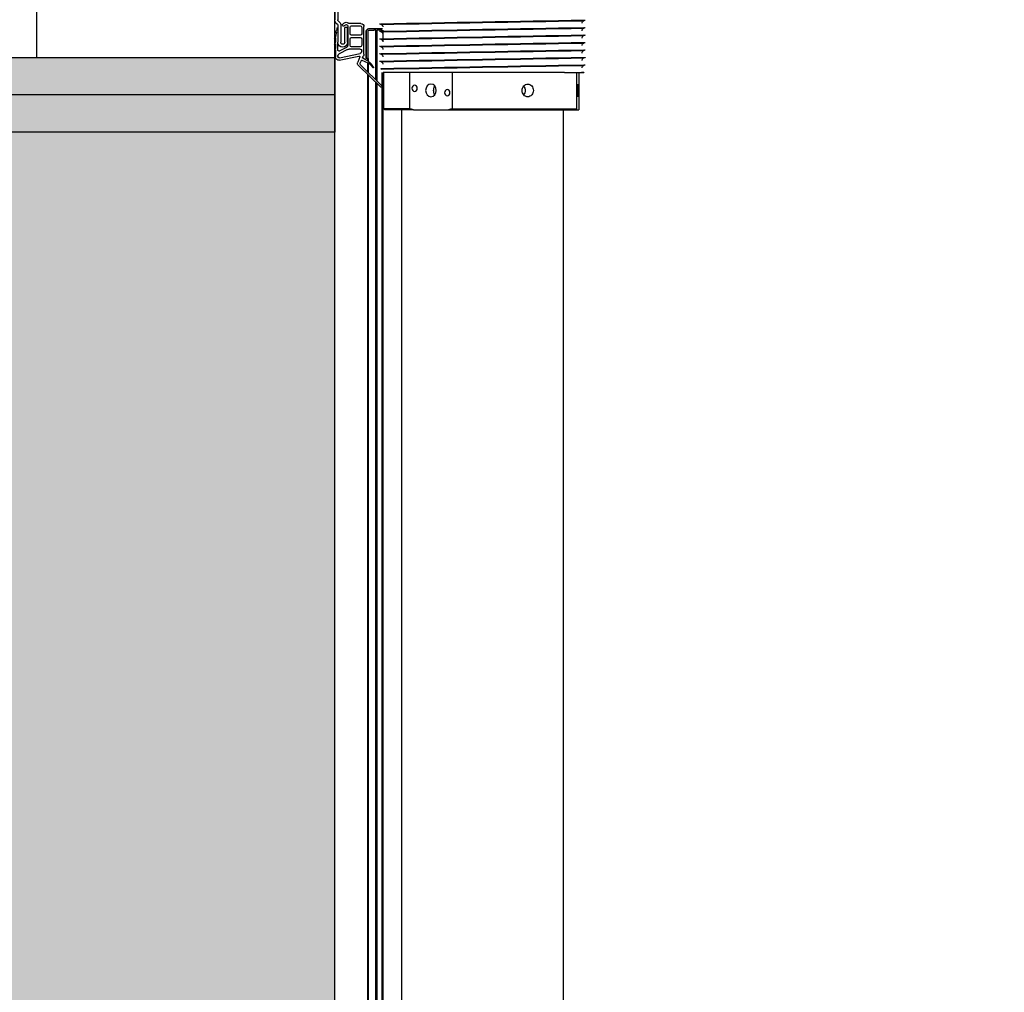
# Model space of a CAD drawing. Header units: centimetres. Extents: x 0 to 55409, y -2708 to 14680.
# Tile 20 of 215: x 29582 to 29648, y 5570 to 5635. Entities that reach past the tile are written whole.
import ezdxf
from ezdxf.enums import TextEntityAlignment as Align

# ---------------------------------------------------------------- set-up
doc = ezdxf.new("R2010")
doc.units = ezdxf.units.CM
doc.header["$LTSCALE"] = 0.01
doc.linetypes.add('DASHED2', pattern=[9.525, 6.35, -3.175])
doc.layers.add('A-Wyburzenia', color=35, linetype='DASHED2', lineweight=0)
for name, color, linetype in [('A_drzwi opis istniejące', 161, 'Continuous'), ('A_Ściany istniejące', 9, 'Continuous'), ('CKDRZWI_', 7, 'Continuous'), ('CKIZOLACJE', 2, 'Continuous'), ('CKWYMIAR', 3, 'Continuous'), ('PODKŁAD STAN ISTNIEJĄCY', 7, 'Continuous')]:
    doc.layers.add(name, color=color, linetype=linetype)
doc.layers.add('CKPOM_POWIERZ', color=1, linetype='Continuous', plot=False)
doc.styles.add('SIMPLEX', font='simplex.shx', dxfattribs={"width": 0.7, "height": 17})
doc.styles.get("Standard").update_dxf_attribs({"font": 'ic-simplex.shx', "width": 0.8})
doc.linetypes.add('BATTING', pattern='A,0.0001,-0.1,[134,ltypeshp.shx,S=0.1,R=0,X=-0.1,Y=0],-0.2,[134,ltypeshp.shx,S=0.1,R=180,X=0.1,Y=0],-0.1', length=0.4001)
doc.dimstyles.new('Kopia2 CADKON cm', dxfattribs={"dimscale": 5, "dimtxt": 3, "dimasz": 2.5, "dimexe": 1.8, "dimexo": 5, "dimgap": 0.6, "dimtad": 1, "dimrnd": 0.5, "dimtxsty": 'Standard', "dimblk1": 'OBLIQUE', "dimblk2": 'OBLIQUE', "dimsah": 1, "dimcen": 2.5, "dimadec": 1, "dimazin": 2, "dimtfac": 1, "dimtix": 1, "dimtmove": 2, "dimatfit": 3, "dimldrblk": 'OPEN30', "dimfxl": 2, "dimfxlon": 1, "dimtfill": 1, "dimtolj": 1, "dimarcsym": 0})

# ---------------------------------------------------------------- blocks, each defined once
blk = doc.blocks.new('A$7E8719B1CAF')
at = {"color": 7, "linetype": 'Continuous', "lineweight": -3}
for p, q in [((222.1, -3988.7), (222.1, -11.3)), ((222.1, -11.3), (222.1, -3988.7)), ((222.14, -3988.65), (222.14, -11.35)), ((222.19, -3988.61), (222.19, -11.39)), ((222.24, -3988.56), (222.24, -11.44)), ((231.79, -8.16), (231.79, -3990)), ((232.43, -9.15), (232.43, -3990)), ((227.23, -3983.76), (227.23, -16.24)), ((228.48, -17.44), (228.48, -3982.56)), ((245, -35), (245, -3965)), ((353, -3965), (353, -35)), ((233.5, -3965), (232.75, -3965.75)), ((250.04, -3965.75), (232.75, -3965.75)), ((232.75, -3965.75), (232.75, -3975.18)), ((252.71, -3965), (233.5, -3965)), ((250.04, -3990), (250.04, -3965.75)), ((252.71, -3965), (276.18, -3965)), ((276.18, -3965), (362.28, -3965)), ((278.85, -3965.75), (278.85, -3990)), ((278.85, -3965.75), (362.13, -3965.75)), ((362.13, -3990), (362.13, -3965.75)), ((362.28, -3965), (363.58, -3965)), ((363.73, -3965.75), (363.73, -3990)), ((215.82, -3994.73), (230.89, -3980.25)), ((231.49, -3981.04), (217.23, -3995.29)), ((232.75, -3980.85), (232.75, -3990)), ((227.23, -4018.5), (227.23, -3985.29)), ((228.48, -3984.04), (228.48, -4018.5)), ((222.1, -3996.53), (222.1, -3990.43)), ((222.1, -3990.43), (222.1, -3996.53)), ((222.14, -3996.5), (222.14, -3990.38)), ((222.19, -3996.48), (222.19, -3990.34)), ((222.24, -3996.46), (222.24, -3990.29)), ((224.06, -3995.02), (225.41, -3993.31)), ((225.91, -3993.66), (224.5, -3995.66)), ((231, -3992.29), (231, -3992.71)), ((353.89, -3990), (232.5, -3990)), ((353.89, -3990), (367, -3990)), ((367, -3990.21), (367, -3990)), ((0, -4375), (0, -4000)), ((0, -4000), (200, -4000)), ((200, -4000), (200, -4004.78)), ((200.5, -4005.28), (200.5, -4000.28)), ((202, -4001.13), (202, -4000.82)), ((203.01, -3998.25), (216.18, -4001.09)), ((203.22, -3999.83), (217, -4002.8)), ((216.68, -4000.5), (215.33, -3996.87)), ((217.04, -3996.42), (217.86, -3998.19)), ((218.13, -3998.29), (222.18, -3996.49)), ((218.66, -3999.9), (219.21, -4001.09)), ((222.59, -3997.42), (218.74, -3999.64)), ((221.15, -3999.5), (221.1, -3999.5)), ((221.1, -3999.5), (221.1, -4017.7)), ((221.15, -3999.5), (221.1, -3999.5)), ((221.1, -3999.5), (221.1, -4017.7)), ((221.19, -3999.5), (221.15, -3999.5)), ((221.15, -3999.5), (221.15, -4017.7)), ((221.24, -3999.5), (221.19, -3999.5)), ((221.19, -3999.5), (221.19, -4017.7)), ((222.24, -3999.5), (221.24, -3999.5)), ((221.24, -3999.5), (221.24, -4017.7)), ((222.1, -3999.5), (222.1, -3997.7)), ((222.1, -3997.7), (222.1, -3999.5)), ((222.14, -3999.5), (222.14, -3997.67)), ((222.19, -3999.5), (222.19, -3997.65)), ((222.24, -3999.5), (222.24, -3997.62)), ((222.24, -3999.5), (222.24, -4017.7)), ((231, -3997.29), (231, -3997.71)), ((367, -3995.21), (367, -3994.79)), ((367, -4000.21), (367, -3999.79)), ((199.7, -4005.14), (199.7, -4004.48)), ((199.7, -4004.48), (200.5, -4005.28)), ((200.5, -4006.28), (199.7, -4005.14)), ((200, -4005.57), (200, -4008.78)), ((200.5, -4009.28), (200.5, -4006.28)), ((202, -4005.28), (202, -4010.3)), ((208.52, -4005.51), (202.81, -4002.48)), ((207.81, -4006.83), (203.35, -4004.47)), ((217, -4005.8), (209.7, -4005.8)), ((217, -4007.3), (211.2, -4007.3)), ((218, -4004.04), (218, -4004.8)), ((219.5, -4002.36), (219.5, -4020.8)), ((231, -4002.29), (231, -4002.71)), ((231, -4007.29), (231, -4007.7)), ((367, -4005.21), (367, -4004.79)), ((199.7, -4009.14), (199.7, -4008.48)), ((199.7, -4008.48), (200.5, -4009.28)), ((200.5, -4010.28), (199.7, -4009.14)), ((199.7, -4013.14), (199.7, -4012.48)), ((199.7, -4012.48), (200.5, -4013.28)), ((200.5, -4014.28), (199.7, -4013.14)), ((200, -4009.57), (200, -4012.78)), ((200, -4013.57), (200, -4025.34)), ((200.5, -4013.28), (200.5, -4010.28)), ((202, -4021.69), (202, -4010.3)), ((204, -4021.69), (204, -4010.3)), ((206.6, -4010.3), (206.6, -4020.3)), ((208.6, -4010.3), (208.6, -4020.3)), ((208.7, -4021.1), (208.7, -4008.3)), ((210.2, -4008.3), (210.2, -4012.55)), ((211.2, -4013.55), (217, -4013.55)), ((218, -4012.55), (218, -4008.3)), ((231, -4012.29), (231, -4012.7)), ((232.43, -4010.76), (232.43, -4018.5)), ((367, -4010.21), (367, -4009.79)), ((200.21, -4017.23), (200.09, -4016.59)), ((200.09, -4016.59), (201.02, -4017.24)), ((201.19, -4018.22), (200.21, -4017.23)), ((201.02, -4017.24), (200.5, -4014.28)), ((201.46, -4019.7), (201.19, -4018.22)), ((208.6, -4020.3), (206.6, -4020.3)), ((210.2, -4016.05), (210.2, -4020.3)), ((217, -4015.05), (211.2, -4015.05)), ((218, -4020.3), (218, -4016.05)), ((223.04, -4018.5), (226.24, -4018.5)), ((223.04, -4019.5), (226.24, -4019.5)), ((227.23, -4018.5), (226.24, -4018.5)), ((226.24, -4019.5), (227.24, -4019.5)), ((227.23, -4018.5), (227.24, -4018.5)), ((227.24, -4018.5), (227.24, -4019.5)), ((227.57, -4018.5), (227.24, -4018.5)), ((227.24, -4019.5), (227.57, -4019.5)), ((227.57, -4018.5), (228.48, -4018.5)), ((227.57, -4019.5), (230.28, -4019.5)), ((228.83, -4018.5), (228.48, -4018.5)), ((231.79, -4018.5), (228.83, -4018.5)), ((230.28, -4018.5), (230.28, -4019.5)), ((230.28, -4019.5), (232.05, -4019.5)), ((231, -4017.29), (231, -4017.7)), ((367, -4015.2), (367, -4014.79)), ((367, -4020.2), (367, -4019.79)), ((200, -4074), (200, -4025.34)), ((200.88, -4023.22), (201.71, -4022.39)), ((202, -4074), (202, -4025.34)), ((202.29, -4024.64), (203.12, -4023.81)), ((217.5, -4022.8), (210.16, -4022.8)), ((211.2, -4021.3), (217, -4021.3)), ((231, -4022.29), (231, -4022.7)), ((367, -4025.2), (367, -4024.79))]:
    blk.add_line(p, q, dxfattribs=at)
for centre, radius, start, end in [((266.29, -4018.65), 55.34, 104.20528, 107.08477), ((262.59, -4018.65), 55.34, 72.91523, 75.79472), ((382.47, -3969.39), 20.67, 167.72462, 169.84446), ((343.39, -3969.39), 20.67, 10.15554, 12.27538), ((231.14, -3980.68), 0.5, 315, 119.47485), ((225.65, -3993.5), 0.301, 328.3186, 141.6814), ((1137.01, 41624.08), 45625.37, 268.862172, 269.032894), ((1007.37, 34531.96), 38532.49, 268.845502, 269.04765), ((391.03, -2054.64), 1935.71, 268.90065, 269.28658), ((-408.75, 34536.44), 38534.46, 271.153415, 271.153525), ((202.58, -4000.28), 2.08, 77.82964, 180), ((203.01, -4000.82), 1.01, 77.82035, 180), ((217.2, -3996.17), 2, 133.8548, 200.45008), ((216.27, -4000.66), 0.441, 257.82964, 20.45008), ((217.94, -3996), 1, 135, 205), ((218.04, -3998.11), 0.2, 205, 294), ((218.84, -3999.81), 0.2, 120, 205), ((220.14, -3991.92), 5, 294, 321.6814), ((219.59, -3992.22), 6, 300, 325), ((1137.01, 41619.08), 45625.37, 268.862172, 269.032894), ((1007.37, 34526.96), 38532.49, 268.845502, 269.04765), ((-408.75, 34531.44), 38534.46, 271.153415, 271.153525), ((-408.75, 34526.44), 38534.46, 271.153415, 271.153525), ((203.53, -4001.13), 1.53, 180, 242.06083), ((202.92, -4005.28), 0.921, 62.06083, 180), ((205.3, -4010.3), 3.3, 0, 180), ((207.03, -4008.3), 1.66, 0, 62.06083), ((209.7, -4003.28), 2.52, 242.06083, 270), ((211.2, -4008.3), 1, 90, 180), ((216.73, -4004.04), 1.27, 0, 77.82035), ((217, -4004.8), 1, 270, 0), ((217, -4008.3), 1, 0, 90), ((216.5, -4002.36), 3, 0, 25), ((1137.01, 41614.08), 45625.37, 268.862172, 269.032894), ((1007.37, 34521.96), 38532.49, 268.845502, 269.04765), ((1137.01, 41609.08), 45625.37, 268.862172, 269.032894), ((-408.75, 34521.45), 38534.46, 271.153415, 271.153525), ((205.3, -4010.3), 1.3, 0, 180), ((211.2, -4012.55), 1, 180, 270), ((217, -4012.55), 1, 270, 0), ((1007.37, 34516.96), 38532.49, 268.845502, 269.04765), ((1137.01, 41604.08), 45625.37, 268.862172, 269.032894), ((1007.37, 34511.97), 38532.49, 268.845502, 269.04765), ((-408.75, 34516.45), 38534.46, 271.153415, 271.153525), ((202.19, -4019.57), 0.749, 190, 255.12), ((211.2, -4016.05), 1, 90, 180), ((211.2, -4020.3), 1, 180, 270), ((217, -4016.05), 1, 0, 90), ((217, -4020.3), 1, 270, 0), ((217.5, -4020.8), 2, 270, 0), ((222.9, -4017.7), 1.8, 180, 270), ((222.9, -4017.7), 1.8, 180, 270), ((222.95, -4017.7), 1.8, 180, 270), ((222.99, -4017.7), 1.8, 180, 270), ((223.04, -4017.7), 1.8, 180, 270), ((223.04, -4017.7), 0.8, 180, 270), ((1137.01, 41599.08), 45625.37, 268.862172, 269.032894), ((1007.37, 34506.97), 38532.49, 268.845502, 269.04765), ((-408.75, 34511.45), 38534.46, 271.153415, 271.153525), ((-408.75, 34506.45), 38534.46, 271.153415, 271.153525), ((203, -4025.34), 3, 135, 180), ((201, -4021.69), 1, 315, 0), ((203, -4025.34), 1, 135, 180), ((201, -4021.69), 3, 315, 0), ((205.9, -4021.85), 0.75, 23.91653, 203.91653), ((207.6, -4021.1), 2.6, 203.91653, 308.69474), ((207.6, -4021.1), 1.1, 203.91653, 0), ((210.16, -4024.3), 1.5, 90, 128.69474), ((1137.01, 41594.08), 45625.37, 268.862172, 269.032894), ((1007.37, 34501.97), 38532.49, 268.845502, 269.04765), ((-408.75, 34501.45), 38534.46, 271.153415, 271.153525)]:
    blk.add_arc(centre, radius, start, end, dxfattribs=at)
for centre, major_axis, ratio in [((264.44, -3978), (0, 4.25), 0.841709), ((275.39, -3976.5), (0, -2.1), 0.841709), ((362.93, -3978), (0, 4.25), 0.04674), ((363.54, -3976.5), (0, -2.1), 0.04674), ((253.5, -3979.5), (0, -2.1), 0.841709), ((362.32, -3979.5), (0, -2.1), 0.04674)]:
    blk.add_ellipse(centre, major_axis=major_axis, ratio=ratio, dxfattribs=at)
for points, knots in [([(333.12, -3978), (333.12, -3979.12), (332.73, -3980.22), (331.37, -3981.79), (330.39, -3982.25), (328.42, -3982.25), (327.43, -3981.8), (325.99, -3980.21), (325.57, -3979.11), (325.57, -3976.89), (325.99, -3975.78), (327.42, -3974.21), (328.41, -3973.75), (330.4, -3973.75), (331.36, -3974.21), (332.72, -3975.78), (333.12, -3976.88), (333.12, -3978)], [0, 0, 0, 0, 0.125, 0.125, 0.25, 0.25, 0.375, 0.375, 0.5, 0.5, 0.625, 0.625, 0.75, 0.75, 0.875, 0.875, 1, 1, 1, 1]), ([(267.08, -3975.18), (266.53, -3975.96), (266.22, -3976.98), (266.22, -3979.01), (266.52, -3980.02), (267.06, -3980.79)], [0.384709, 0.384709, 0.384709, 0.384709, 0.5, 0.5, 0.6138838, 0.6138838, 0.6138838, 0.6138838]), ([(367.94, -3995), (367.94, -3995), (367.93, -3995), (367.92, -3995), (367.72, -3994.98), (367.52, -3994.96), (367.17, -3994.87), (366.64, -3994.64), (366.08, -3994.16), (365.68, -3993.56), (365.62, -3993.19), (365.6, -3993.07)], [0.0426339, 0.0426339, 0.0426339, 0.0426339, 0.1632242, 0.3461528, 0.3893898, 0.4291652, 0.4998815, 0.6043356, 0.7678464, 0.9329424, 1, 1, 1, 1]), ([(232.39, -3995.57), (232.37, -3995.71), (232.32, -3996.06), (231.98, -3996.57), (231.54, -3997), (231.09, -3997.27), (230.71, -3997.41), (230.43, -3997.46), (230.27, -3997.48), (230.19, -3997.49), (230.11, -3997.5), (230.07, -3997.5), (230.06, -3997.5), (230.06, -3997.5)], [0, 0, 0, 0, 0.064622, 0.1882469, 0.2912198, 0.3781099, 0.4488081, 0.4989945, 0.5291887, 0.5573451, 0.5985172, 0.6805825, 0.8196711, 0.8196711, 0.8196711, 0.8196711]), ([(232.39, -4000.57), (232.37, -4000.7), (232.32, -4001.05), (231.98, -4001.56), (231.54, -4002), (231.09, -4002.26), (230.71, -4002.41), (230.43, -4002.46), (230.27, -4002.48), (230.19, -4002.49), (230.11, -4002.5), (230.07, -4002.5), (230.06, -4002.5), (230.06, -4002.5)], [0, 0, 0, 0, 0.064622, 0.1882469, 0.2912198, 0.3781099, 0.4488081, 0.4989945, 0.5291887, 0.5573451, 0.5985172, 0.6805825, 0.8196711, 0.8196711, 0.8196711, 0.8196711]), ([(367.94, -4000), (367.94, -4000), (367.93, -4000), (367.92, -4000), (367.72, -3999.98), (367.52, -3999.96), (367.17, -3999.87), (366.64, -3999.64), (366.08, -3999.16), (365.68, -3998.56), (365.62, -3998.19), (365.6, -3998.07)], [0.0426339, 0.0426339, 0.0426339, 0.0426339, 0.1632242, 0.3461528, 0.3893898, 0.4291652, 0.4998815, 0.6043356, 0.7678464, 0.9329424, 1, 1, 1, 1]), ([(232.39, -4005.56), (232.37, -4005.7), (232.32, -4006.05), (231.98, -4006.56), (231.54, -4007), (231.09, -4007.26), (230.71, -4007.4), (230.43, -4007.46), (230.27, -4007.48), (230.19, -4007.49), (230.11, -4007.49), (230.07, -4007.5), (230.06, -4007.5), (230.06, -4007.5)], [0, 0, 0, 0, 0.064622, 0.1882469, 0.2912198, 0.3781099, 0.4488081, 0.4989945, 0.5291887, 0.5573451, 0.5985172, 0.6805825, 0.8196711, 0.8196711, 0.8196711, 0.8196711]), ([(367.94, -4005), (367.94, -4005), (367.93, -4004.99), (367.92, -4005), (367.72, -4004.98), (367.52, -4004.96), (367.17, -4004.87), (366.64, -4004.64), (366.08, -4004.16), (365.68, -4003.56), (365.62, -4003.19), (365.6, -4003.06)], [0.0426339, 0.0426339, 0.0426339, 0.0426339, 0.1632242, 0.3461528, 0.3893898, 0.4291652, 0.4998815, 0.6043356, 0.7678464, 0.9329424, 1, 1, 1, 1]), ([(232.39, -4010.56), (232.37, -4010.7), (232.32, -4011.05), (231.98, -4011.56), (231.54, -4012), (231.09, -4012.26), (230.71, -4012.4), (230.43, -4012.46), (230.27, -4012.48), (230.19, -4012.49), (230.11, -4012.49), (230.07, -4012.49), (230.06, -4012.49), (230.06, -4012.49)], [0, 0, 0, 0, 0.064622, 0.1882469, 0.2912198, 0.3781099, 0.4488081, 0.4989945, 0.5291887, 0.5573451, 0.5985172, 0.6805825, 0.8196711, 0.8196711, 0.8196711, 0.8196711]), ([(367.94, -4010), (367.94, -4010), (367.93, -4009.99), (367.92, -4010), (367.72, -4009.98), (367.52, -4009.95), (367.17, -4009.87), (366.64, -4009.63), (366.08, -4009.16), (365.68, -4008.56), (365.62, -4008.19), (365.6, -4008.06)], [0.0426339, 0.0426339, 0.0426339, 0.0426339, 0.1632242, 0.3461528, 0.3893898, 0.4291652, 0.4998815, 0.6043356, 0.7678464, 0.9329424, 1, 1, 1, 1]), ([(367.94, -4014.99), (367.94, -4014.99), (367.93, -4014.99), (367.92, -4015), (367.72, -4014.98), (367.52, -4014.95), (367.17, -4014.87), (366.64, -4014.63), (366.08, -4014.16), (365.68, -4013.56), (365.62, -4013.19), (365.6, -4013.06)], [0.0426339, 0.0426339, 0.0426339, 0.0426339, 0.1632242, 0.3461528, 0.3893898, 0.4291652, 0.4998815, 0.6043356, 0.7678464, 0.9329424, 1, 1, 1, 1]), ([(232.39, -4015.56), (232.37, -4015.7), (232.32, -4016.05), (231.98, -4016.56), (231.54, -4017), (231.09, -4017.26), (230.71, -4017.4), (230.43, -4017.46), (230.27, -4017.48), (230.19, -4017.49), (230.11, -4017.49), (230.07, -4017.49), (230.06, -4017.49), (230.06, -4017.49)], [0, 0, 0, 0, 0.064622, 0.1882469, 0.2912198, 0.3781099, 0.4488081, 0.4989945, 0.5291887, 0.5573451, 0.5985172, 0.6805825, 0.8196711, 0.8196711, 0.8196711, 0.8196711]), ([(232.39, -4020.56), (232.37, -4020.7), (232.32, -4021.05), (231.98, -4021.56), (231.54, -4021.99), (231.09, -4022.26), (230.71, -4022.4), (230.43, -4022.46), (230.27, -4022.48), (230.19, -4022.49), (230.11, -4022.49), (230.07, -4022.49), (230.06, -4022.49), (230.06, -4022.49)], [0, 0, 0, 0, 0.064622, 0.1882469, 0.2912198, 0.3781099, 0.4488081, 0.4989945, 0.5291887, 0.5573451, 0.5985172, 0.6805825, 0.8196711, 0.8196711, 0.8196711, 0.8196711]), ([(367.94, -4019.99), (367.94, -4019.99), (367.93, -4019.99), (367.92, -4020), (367.72, -4019.98), (367.52, -4019.95), (367.17, -4019.87), (366.64, -4019.63), (366.08, -4019.15), (365.68, -4018.56), (365.62, -4018.19), (365.6, -4018.06)], [0.0426339, 0.0426339, 0.0426339, 0.0426339, 0.1632242, 0.3461528, 0.3893898, 0.4291652, 0.4998815, 0.6043356, 0.7678464, 0.9329424, 1, 1, 1, 1]), ([(367.94, -4024.99), (367.94, -4024.99), (367.93, -4024.99), (367.92, -4025), (367.72, -4024.98), (367.52, -4024.95), (367.17, -4024.87), (366.64, -4024.63), (366.08, -4024.15), (365.68, -4023.56), (365.62, -4023.19), (365.6, -4023.06)], [0.0426339, 0.0426339, 0.0426339, 0.0426339, 0.1632242, 0.3461528, 0.3893898, 0.4291652, 0.4998815, 0.6043356, 0.7678464, 0.9329424, 1, 1, 1, 1])]:
    blk.add_open_spline(points, degree=3, knots=knots, dxfattribs=at)
for points in [[(232.75, -3975.14), (232.75, -3975.91), (232.76, -3976.94), (232.76, -3978)], [(232.76, -3978), (232.76, -3979.06), (232.75, -3980.11), (232.75, -3980.88)], [(326.64, -3980.88), (327.25, -3980.11), (327.6, -3979.06), (327.6, -3978)], [(327.6, -3978), (327.6, -3976.95), (327.25, -3975.91), (326.65, -3975.14)], [(367, -3994.79), (367, -3994.79), (366.98, -3994.79), (366.93, -3994.79)], [(367, -3999.79), (367, -3999.79), (366.98, -3999.79), (366.93, -3999.79)], [(367, -4004.79), (367, -4004.79), (366.98, -4004.79), (366.93, -4004.79)], [(367, -4009.79), (367, -4009.79), (366.98, -4009.79), (366.93, -4009.79)], [(367, -4014.79), (367, -4014.79), (366.98, -4014.79), (366.93, -4014.79)], [(367, -4019.79), (367, -4019.79), (366.98, -4019.78), (366.93, -4019.78)], [(367, -4024.79), (367, -4024.78), (366.98, -4024.78), (366.93, -4024.78)]]:
    blk.add_open_spline(points, degree=3, dxfattribs=at)
blk = doc.blocks.new('A$7E8718815272C8')
at = {"layer": 'A-Wyburzenia'}
h = blk.add_hatch(dxfattribs=at)
h.set_pattern_fill('PLASTER', color=256, scale=4, style=0)
h.set_pattern_definition([(45, (-6401176.0197, -5688222.455), (-2.8284271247, 2.8284271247), [0, -4])])
h.paths.add_polyline_path([(49, -530.25), (49, -130.25), (0, -130.25), (0, -530.25)])
at = {"layer": 'A-Wyburzenia', "ltscale": 2}
blk.add_lwpolyline([(48.999, -130.25), (49, -535.25)], dxfattribs=at)
at = {"layer": 'A_Ściany istniejące'}
blk.add_line((48.999, -130.25), (48.998, -48.5), dxfattribs=at)
blk.add_lwpolyline([(0, -130.25), (48.999, -130.25)], dxfattribs=at)
at = {"layer": 'A_drzwi opis istniejące', "style": 'SIMPLEX', "width": 0.8}
for tag, p in [('230', (1043.605, -607.593)), ('200', (1068.258, -607.783)), ('200', (1828.357, -1338.284)), ('90', (1803.704, -1338.093))]:
    blk.add_attdef(tag, text='', height=16, rotation=90, dxfattribs=at).set_placement(p, align=Align.CENTER)
for tag, p in [('80', (1900.817, -1184.698)), ('200', (1900.626, -1209.351))]:
    blk.add_attdef(tag, text='', height=16, dxfattribs=at).set_placement(p, align=Align.CENTER)
blk = doc.blocks.new('_OBLIQUE')
at = {"color": 0, "linetype": 'ByBlock'}
blk.add_line((-0.5, -0.5), (0.5, 0.5), dxfattribs=at)
blk = doc.blocks.new('*D485')
at = {"layer": 'CKWYMIAR', "color": 0, "lineweight": -2}
for p, q in [((29393.502, 5714.104), (29374.502, 5714.104)), ((29383.502, 5714.104), (29383.502, 5150.104)), ((29393.502, 5150.104), (29374.502, 5150.104))]:
    blk.add_line(p, q, dxfattribs=at)
at = {"layer": 'CKWYMIAR', "color": 0, "lineweight": -2, "xscale": 12.5, "yscale": 12.5, "zscale": 12.5}
for p, rotation in [((29383.502, 5714.104), 90), ((29383.502, 5150.104), 270)]:
    blk.add_blockref('_OBLIQUE', p, dxfattribs=dict(at, rotation=rotation))
at = {"layer": 'CKWYMIAR', "color": 0, "lineweight": -3, "insert": (29373.002, 5432.104), "char_height": 15, "attachment_point": 5, "rotation": 90, "bg_fill": 3, "box_fill_scale": 1.1, "bg_fill_color": 256, "bg_fill_true_color": 13158600, "bg_fill_transparency": 0}
blk.add_mtext('\\A1;564', dxfattribs=at)
blk = doc.blocks.new('_Open30')
at = {"color": 0, "linetype": 'ByBlock', "lineweight": -2}
for p, q in [((-1, 0.2679), (0, 0)), ((0, 0), (-1, -0.2679)), ((0, 0), (-1, 0))]:
    blk.add_line(p, q, dxfattribs=at)

msp = doc.modelspace()

# ---------------------------------------------------------------- linework, layer by layer
at = {"layer": 'CKIZOLACJE'}
msp.add_lwpolyline([(29603.236, 5632.354), (29603.236, 5627.354), (29539.236, 5627.354)], dxfattribs=at)
at = {"layer": 'CKIZOLACJE', "linetype": 'BATTING', "ltscale": 5}
msp.add_lwpolyline([(29603.236, 5629.854), (29539.236, 5629.854)], dxfattribs=at)
at = {"layer": 'CKPOM_POWIERZ'}
msp.add_lwpolyline([(29616.644, 5226.104, 0.000017), (29603.236, 5226.104, 0.000017), (29603.234, 5714.104), (31730.236, 5724.076), (31730.236, 5161.611), (30722.051, 5161.611), (30722.14, 5150.104), (29616.644, 5150.104)], format="xyb", close=True, dxfattribs=at)

# ---------------------------------------------------------------- block references
at = {"layer": 'CKDRZWI_', "xscale": -0.1, "yscale": 0.1, "zscale": 0.1, "rotation": 180}
msp.add_blockref('A$7E8719B1CAF', (29583.236, 5232.354), dxfattribs=at)
at = {"layer": 'PODKŁAD STAN ISTNIEJĄCY'}
msp.add_blockref('A$7E8718815272C8', (29554.236, 5762.604), dxfattribs=at)

# ---------------------------------------------------------------- next in the draw order: dimensions: what is measured, and where the dimension line sits
at = {"layer": 'CKWYMIAR', "lineweight": -3}
dim = msp.add_linear_dim(base=(29383.502, 5150.104), p1=(29603.234, 5714.104), p2=(29616.644, 5150.104), angle=90, dimstyle='Kopia2 CADKON cm', override={"dimtxt": 3}, dxfattribs=at)
dim.commit()
dim.dimension.update_dxf_attribs({"geometry": '*D485', "text_midpoint": (29373.002, 5432.104)})

doc.saveas('drawing.dxf')
